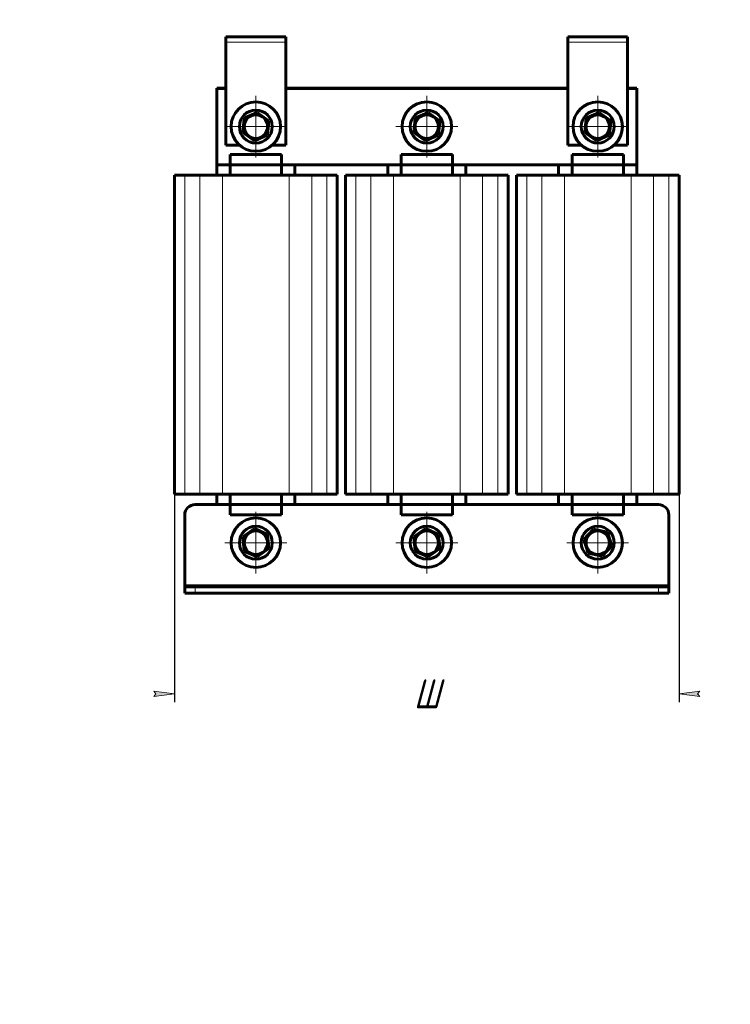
# Model space of a CAD drawing. Header units: millimetres. Extents: x 0 to 297, y 0 to 420.
# Tile 1 of 3: x 0 to 173, y 0 to 239. Entities that reach past the tile are written whole.
import ezdxf

# ---------------------------------------------------------------- set-up
doc = ezdxf.new("R2010")
doc.units = ezdxf.units.MM
for name, pattern in [('K5LT_AXLED', [12, 7.5, -1.5, 1.5, -1.5]), ('K5LT_BASIC', [0]), ('K5LT_THIN', [0])]:
    doc.linetypes.add(name, pattern=pattern)
doc.layers.add('Системный слой', color=7, linetype='Continuous')
doc.styles.add('KDIMTEXTSTYLE', font='GOST_AU.SHX', dxfattribs={"width": 0.96, "oblique": 15, "height": 5})
doc.dimstyles.new('KDIMSTYLE (0.50)', dxfattribs={"dimtxt": 5, "dimasz": 1, "dimexe": 2, "dimexo": 0, "dimgap": 1, "dimtad": 1, "dimlfac": 2, "dimtxsty": 'KDIMTEXTSTYLE', "dimsah": 1, "dimcen": 0, "dimdle": 1, "dimadec": 0, "dimazin": 0, "dimtfac": 0.667, "dimtmove": 0, "dimatfit": 3, "dimfxl": 1, "dimtvp": 1, "dimtolj": 1, "dimtzin": 0, "dimarcsym": 0})

# ---------------------------------------------------------------- blocks, each defined once
blk = doc.blocks.new('U0')
at = {"layer": 'Системный слой', "color": 150, "linetype": 'K5LT_BASIC', "lineweight": 60, "true_color": 0x0080ff}
for p, q in [((50.08, 208.55), (53.36, 208.55)), ((61.3, 208.55), (64.58, 208.55))]:
    blk.add_line(p, q, dxfattribs=at)
blk = doc.blocks.new('U1')
at = {"layer": 'Системный слой', "color": 150, "linetype": 'K5LT_BASIC', "lineweight": 60, "true_color": 0x0080ff}
for p, q in [((133.08, 208.55), (136.36, 208.55)), ((144.3, 208.55), (147.58, 208.55))]:
    blk.add_line(p, q, dxfattribs=at)
blk = doc.blocks.new('U2')
at = {"layer": 'Системный слой', "color": 150, "linetype": 'K5LT_BASIC', "lineweight": 60, "true_color": 0x0080ff}
for p, q in [((51.08, 121.3), (42.58, 121.3)), ((92.58, 121.3), (63.58, 121.3)), ((134.08, 121.3), (105.08, 121.3)), ((155.08, 121.3), (146.58, 121.3))]:
    blk.add_line(p, q, dxfattribs=at)
blk = doc.blocks.new('U3')
at = {"layer": 'Системный слой', "color": 150, "linetype": 'K5LT_BASIC', "lineweight": 60, "true_color": 0x0080ff}
for p, q in [((50.08, 222.3), (47.83, 222.3)), ((133.08, 222.3), (64.58, 222.3)), ((149.83, 222.3), (147.58, 222.3))]:
    blk.add_line(p, q, dxfattribs=at)
blk = doc.blocks.new('U4')
at = {"layer": 'Системный слой', "color": 150, "linetype": 'K5LT_BASIC', "lineweight": 60, "true_color": 0x0080ff}
for p, q in [((47.83, 203.8), (51.08, 203.8)), ((63.58, 203.8), (92.58, 203.8)), ((105.08, 203.8), (134.08, 203.8)), ((146.58, 203.8), (149.83, 203.8))]:
    blk.add_line(p, q, dxfattribs=at)
blk = doc.blocks.new('U5')
at = {"layer": 'Системный слой', "color": 150, "linetype": 'K5LT_BASIC', "lineweight": 60, "true_color": 0x0080ff}
for p, q in [((47.83, 203.8), (47.83, 201.3)), ((47.83, 123.8), (47.83, 121.3))]:
    blk.add_line(p, q, dxfattribs=at)
blk = doc.blocks.new('U6')
at = {"layer": 'Системный слой', "color": 150, "linetype": 'K5LT_BASIC', "lineweight": 60, "true_color": 0x0080ff}
for p, q in [((108.33, 203.8), (108.33, 201.3)), ((108.33, 123.8), (108.33, 121.3))]:
    blk.add_line(p, q, dxfattribs=at)
blk = doc.blocks.new('U7')
at = {"layer": 'Системный слой', "color": 150, "linetype": 'K5LT_BASIC', "lineweight": 60, "true_color": 0x0080ff}
for p, q in [((66.83, 203.8), (66.83, 201.3)), ((66.83, 123.8), (66.83, 121.3))]:
    blk.add_line(p, q, dxfattribs=at)
blk = doc.blocks.new('U8')
at = {"layer": 'Системный слой', "color": 150, "linetype": 'K5LT_BASIC', "lineweight": 60, "true_color": 0x0080ff}
for p, q in [((149.83, 201.3), (149.83, 203.8)), ((149.83, 121.3), (149.83, 123.8))]:
    blk.add_line(p, q, dxfattribs=at)
blk = doc.blocks.new('U9')
at = {"layer": 'Системный слой', "color": 150, "linetype": 'K5LT_BASIC', "lineweight": 60, "true_color": 0x0080ff}
for p, q in [((89.33, 201.3), (89.33, 203.8)), ((89.33, 121.3), (89.33, 123.8))]:
    blk.add_line(p, q, dxfattribs=at)
blk = doc.blocks.new('U10')
at = {"layer": 'Системный слой', "color": 150, "linetype": 'K5LT_BASIC', "lineweight": 60, "true_color": 0x0080ff}
for p, q in [((130.83, 201.3), (130.83, 203.8)), ((130.83, 121.3), (130.83, 123.8))]:
    blk.add_line(p, q, dxfattribs=at)
blk = doc.blocks.new('U11')
at = {"layer": 'Системный слой', "color": 150, "linetype": 'K5LT_BASIC', "lineweight": 60, "true_color": 0x0080ff}
for p, q in [((47.83, 222.35), (50.08, 222.35)), ((64.58, 222.35), (133.08, 222.35)), ((147.58, 222.35), (149.83, 222.35))]:
    blk.add_line(p, q, dxfattribs=at)
blk = doc.blocks.new('KDIMARROW_01')
at = {"layer": 'Системный слой'}
blk.add_hatch(color=0, dxfattribs=at).paths.add_polyline_path([(-5, -0.66), (0, 0), (-5, 0.66), (-4.5, 0)])
at = {"layer": 'Системный слой', "color": 0, "linetype": 'K5LT_THIN', "lineweight": 18}
for p, q in [((-4.5, 0), (-5, 0.66)), ((-5, 0.66), (0, 0)), ((0, 0), (-5, -0.66)), ((-5, -0.66), (-4.5, 0)), ((0, 0), (-1, 0))]:
    blk.add_line(p, q, dxfattribs=at)
blk = doc.blocks.new('U12')
at = {"layer": 'Системный слой', "color": 30, "linetype": 'K5LT_AXLED', "lineweight": 18, "true_color": 0xff8000}
for q in [(57.33, 120.05), (49.33, 112.05), (65.33, 112.05), (57.33, 104.05)]:
    blk.add_line((57.33, 112.05), q, dxfattribs=at)
blk = doc.blocks.new('U13')
at = {"layer": 'Системный слой', "color": 30, "linetype": 'K5LT_AXLED', "lineweight": 18, "true_color": 0xff8000}
for q in [(57.33, 221.05), (49.33, 213.05), (65.33, 213.05), (57.33, 205.05)]:
    blk.add_line((57.33, 213.05), q, dxfattribs=at)
blk = doc.blocks.new('U14')
at = {"layer": 'Системный слой', "color": 30, "linetype": 'K5LT_AXLED', "lineweight": 18, "true_color": 0xff8000}
for q in [(98.83, 120.05), (90.83, 112.05), (106.83, 112.05), (98.83, 104.05)]:
    blk.add_line((98.83, 112.05), q, dxfattribs=at)
blk = doc.blocks.new('U15')
at = {"layer": 'Системный слой', "color": 30, "linetype": 'K5LT_AXLED', "lineweight": 18, "true_color": 0xff8000}
for q in [(98.83, 221.05), (90.83, 213.05), (106.83, 213.05), (98.83, 205.05)]:
    blk.add_line((98.83, 213.05), q, dxfattribs=at)
blk = doc.blocks.new('U16')
at = {"layer": 'Системный слой', "color": 30, "linetype": 'K5LT_AXLED', "lineweight": 18, "true_color": 0xff8000}
for q in [(140.33, 120.05), (132.33, 112.05), (148.33, 112.05), (140.33, 104.05)]:
    blk.add_line((140.33, 112.05), q, dxfattribs=at)
blk = doc.blocks.new('U17')
at = {"layer": 'Системный слой', "color": 30, "linetype": 'K5LT_AXLED', "lineweight": 18, "true_color": 0xff8000}
for q in [(140.33, 221.05), (132.33, 213.05), (148.33, 213.05), (140.33, 205.05)]:
    blk.add_line((140.33, 213.05), q, dxfattribs=at)

msp = doc.modelspace()

# ---------------------------------------------------------------- linework, layer by layer
at = {"layer": 'Системный слой', "color": 150, "linetype": 'K5LT_BASIC', "lineweight": 60, "true_color": 0x0080ff}
for p, q in [((50.0783, 234.7955), (50.0783, 233.5455)), ((50.0783, 234.7955), (64.5783, 234.7955)), ((64.5783, 233.5455), (64.5783, 234.7955)), ((133.0783, 234.7955), (133.0783, 233.5455)), ((133.0783, 234.7955), (147.5783, 234.7955)), ((147.5783, 233.5455), (147.5783, 234.7955)), ((50.0783, 233.5455), (50.0783, 208.5455)), ((64.5783, 208.5455), (64.5783, 233.5455)), ((133.0783, 233.5455), (133.0783, 208.5455)), ((147.5783, 208.5455), (147.5783, 233.5455)), ((47.8283, 222.2955), (47.8283, 222.3455)), ((47.8283, 222.2955), (47.8283, 203.7955)), ((149.8283, 222.2955), (149.8283, 222.3455)), ((149.8283, 203.7955), (149.8283, 222.2955)), ((54.5117, 215.0622), (57.6665, 216.4931)), ((57.6665, 216.4931), (60.483, 214.4764)), ((96.0117, 215.0622), (99.1665, 216.4931)), ((99.1665, 216.4931), (101.983, 214.4764)), ((137.5117, 215.0622), (140.6665, 216.4931)), ((140.6665, 216.4931), (143.483, 214.4764)), ((54.1735, 211.6147), (54.5117, 215.0622)), ((60.483, 214.4764), (60.1448, 211.0288)), ((95.6735, 211.6147), (96.0117, 215.0622)), ((101.983, 214.4764), (101.6448, 211.0288)), ((137.1735, 211.6147), (137.5117, 215.0622)), ((143.483, 214.4764), (143.1448, 211.0288)), ((56.99, 209.598), (54.1735, 211.6147)), ((60.1448, 211.0288), (56.99, 209.598)), ((98.49, 209.598), (95.6735, 211.6147)), ((101.6448, 211.0288), (98.49, 209.598)), ((139.99, 209.598), (137.1735, 211.6147)), ((143.1448, 211.0288), (139.99, 209.598)), ((51.0783, 206.2955), (63.5783, 206.2955)), ((51.0783, 203.7955), (51.0783, 206.2955)), ((63.5783, 203.7955), (63.5783, 206.2955)), ((92.5783, 206.2955), (105.0783, 206.2955)), ((92.5783, 203.7955), (92.5783, 206.2955)), ((105.0783, 203.7955), (105.0783, 206.2955)), ((134.0783, 206.2955), (146.5783, 206.2955)), ((134.0783, 203.7955), (134.0783, 206.2955)), ((146.5783, 203.7955), (146.5783, 206.2955)), ((51.0783, 203.7955), (63.5783, 203.7955)), ((51.0783, 201.2955), (51.0783, 203.7955)), ((63.5783, 203.7955), (63.5783, 201.2955)), ((92.5783, 203.7955), (105.0783, 203.7955)), ((92.5783, 201.2955), (92.5783, 203.7955)), ((105.0783, 203.7955), (105.0783, 201.2955)), ((134.0783, 203.7955), (146.5783, 203.7955)), ((134.0783, 201.2955), (134.0783, 203.7955)), ((146.5783, 203.7955), (146.5783, 201.2955)), ((37.5783, 123.7955), (37.5783, 201.2955)), ((37.5783, 201.2955), (40.0953, 201.2955)), ((40.0953, 201.2955), (43.768, 201.2955)), ((43.768, 201.2955), (49.2509, 201.2955)), ((49.2509, 201.2955), (65.4056, 201.2955)), ((65.4056, 201.2955), (70.8886, 201.2955)), ((70.8886, 201.2955), (74.5612, 201.2955)), ((74.5612, 201.2955), (77.0783, 201.2955)), ((77.0783, 123.7955), (77.0783, 201.2955)), ((79.0783, 123.7955), (79.0783, 201.2955)), ((79.0783, 201.2955), (81.5953, 201.2955)), ((81.5953, 201.2955), (85.268, 201.2955)), ((85.268, 201.2955), (90.7509, 201.2955)), ((90.7509, 201.2955), (106.9056, 201.2955)), ((106.9056, 201.2955), (112.3886, 201.2955)), ((112.3886, 201.2955), (116.0612, 201.2955)), ((116.0612, 201.2955), (118.5783, 201.2955)), ((118.5783, 123.7955), (118.5783, 201.2955)), ((120.5783, 123.7955), (120.5783, 201.2955)), ((120.5783, 201.2955), (123.0953, 201.2955)), ((123.0953, 201.2955), (126.768, 201.2955)), ((126.768, 201.2955), (132.2509, 201.2955)), ((132.2509, 201.2955), (148.4056, 201.2955)), ((148.4056, 201.2955), (153.8886, 201.2955)), ((153.8886, 201.2955), (157.5612, 201.2955)), ((157.5612, 201.2955), (160.0783, 201.2955)), ((160.0783, 123.7955), (160.0783, 201.2955)), ((37.5783, 123.7955), (40.0953, 123.7955)), ((40.0953, 123.7955), (43.768, 123.7955)), ((43.768, 123.7955), (49.2509, 123.7955)), ((49.2509, 123.7955), (65.4056, 123.7955)), ((51.0783, 121.2955), (51.0783, 123.7955)), ((63.5783, 123.7955), (63.5783, 121.2955)), ((65.4056, 123.7955), (70.8886, 123.7955)), ((70.8886, 123.7955), (74.5612, 123.7955)), ((74.5612, 123.7955), (77.0783, 123.7955)), ((79.0783, 123.7955), (81.5953, 123.7955)), ((81.5953, 123.7955), (85.268, 123.7955)), ((85.268, 123.7955), (90.7509, 123.7955)), ((90.7509, 123.7955), (106.9056, 123.7955)), ((92.5783, 121.2955), (92.5783, 123.7955)), ((105.0783, 123.7955), (105.0783, 121.2955)), ((106.9056, 123.7955), (112.3886, 123.7955)), ((112.3886, 123.7955), (116.0612, 123.7955)), ((116.0612, 123.7955), (118.5783, 123.7955)), ((120.5783, 123.7955), (123.0953, 123.7955)), ((123.0953, 123.7955), (126.768, 123.7955)), ((126.768, 123.7955), (132.2509, 123.7955)), ((132.2509, 123.7955), (148.4056, 123.7955)), ((134.0783, 121.2955), (134.0783, 123.7955)), ((146.5783, 123.7955), (146.5783, 121.2955)), ((148.4056, 123.7955), (153.8886, 123.7955)), ((153.8886, 123.7955), (157.5612, 123.7955)), ((157.5612, 123.7955), (160.0783, 123.7955)), ((51.0783, 121.2955), (51.0783, 118.7955)), ((63.5783, 121.2955), (51.0783, 121.2955)), ((63.5783, 121.2955), (63.5783, 118.7955)), ((92.5783, 121.2955), (92.5783, 118.7955)), ((105.0783, 121.2955), (92.5783, 121.2955)), ((105.0783, 121.2955), (105.0783, 118.7955)), ((134.0783, 121.2955), (134.0783, 118.7955)), ((146.5783, 121.2955), (134.0783, 121.2955)), ((146.5783, 121.2955), (146.5783, 118.7955)), ((40.0783, 118.7955), (40.0783, 101.7955)), ((63.5783, 118.7955), (51.0783, 118.7955)), ((105.0783, 118.7955), (92.5783, 118.7955)), ((146.5783, 118.7955), (134.0783, 118.7955)), ((157.5783, 101.7955), (157.5783, 118.7955)), ((54.1735, 113.4764), (56.99, 115.4931)), ((56.99, 115.4931), (60.1448, 114.0622)), ((95.6735, 113.4764), (98.49, 115.4931)), ((98.49, 115.4931), (101.6448, 114.0622)), ((136.9443, 112.7865), (139.278, 115.3466)), ((139.278, 115.3466), (142.6619, 114.6056)), ((54.5117, 110.0288), (54.1735, 113.4764)), ((60.1448, 114.0622), (60.483, 110.6147)), ((96.0117, 110.0288), (95.6735, 113.4764)), ((101.6448, 114.0622), (101.983, 110.6147)), ((137.9946, 109.4855), (136.9443, 112.7865)), ((142.6619, 114.6056), (143.7122, 111.3045)), ((57.6665, 108.598), (54.5117, 110.0288)), ((60.483, 110.6147), (57.6665, 108.598)), ((99.1665, 108.598), (96.0117, 110.0288)), ((101.983, 110.6147), (99.1665, 108.598)), ((143.7122, 111.3045), (141.3785, 108.7445)), ((141.3785, 108.7445), (137.9946, 109.4855)), ((40.0783, 101.7955), (40.0783, 101.2955)), ((40.0783, 101.2955), (42.5783, 101.2955)), ((40.0783, 99.7955), (40.0783, 101.2955)), ((42.5783, 101.2955), (155.0783, 101.2955)), ((155.0783, 101.2955), (157.5783, 101.2955)), ((157.5783, 101.2955), (157.5783, 101.7955)), ((157.5783, 99.7955), (157.5783, 101.2955)), ((40.0783, 99.7955), (42.5783, 99.7955)), ((42.5783, 99.7955), (155.0783, 99.7955)), ((155.0783, 99.7955), (157.5783, 99.7955))]:
    msp.add_line(p, q, dxfattribs=at)
at = {"layer": 'Системный слой', "color": 7, "linetype": 'K5LT_THIN', "lineweight": 18}
for p, q in [((64.5783, 233.5455), (50.0783, 233.5455)), ((147.5783, 233.5455), (133.0783, 233.5455)), ((40.0953, 123.7955), (40.0953, 201.2955)), ((43.768, 123.7955), (43.768, 201.2955)), ((49.2509, 123.7955), (49.2509, 201.2955)), ((65.4056, 123.7955), (65.4056, 201.2955)), ((70.8886, 123.7955), (70.8886, 201.2955)), ((74.5612, 123.7955), (74.5612, 201.2955)), ((81.5953, 123.7955), (81.5953, 201.2955)), ((85.268, 123.7955), (85.268, 201.2955)), ((90.7509, 123.7955), (90.7509, 201.2955)), ((106.9056, 123.7955), (106.9056, 201.2955)), ((112.3886, 123.7955), (112.3886, 201.2955)), ((116.0612, 123.7955), (116.0612, 201.2955)), ((123.0953, 123.7955), (123.0953, 201.2955)), ((126.768, 123.7955), (126.768, 201.2955)), ((132.2509, 123.7955), (132.2509, 201.2955)), ((148.4056, 123.7955), (148.4056, 201.2955)), ((153.8886, 123.7955), (153.8886, 201.2955)), ((157.5612, 123.7955), (157.5612, 201.2955)), ((157.5783, 101.7955), (40.0783, 101.7955)), ((42.5783, 99.7955), (42.5783, 101.2955)), ((155.0783, 99.7955), (155.0783, 101.2955))]:
    msp.add_line(p, q, dxfattribs=at)
at = {"layer": 'Системный слой', "color": 150, "linetype": 'K5LT_BASIC', "lineweight": 60, "true_color": 0x0080ff}
for centre, radius in [((57.3283, 213.0455), 6), ((98.8283, 213.0455), 6), ((140.3283, 213.0455), 6), ((57.3283, 213.0455), 4), ((57.3283, 213.0455), 2.85), ((98.8283, 213.0455), 4), ((98.8283, 213.0455), 2.85), ((140.3283, 213.0455), 4), ((140.3283, 213.0455), 2.85), ((57.3283, 112.0455), 6), ((98.8283, 112.0455), 6), ((140.3283, 112.0455), 6), ((57.3283, 112.0455), 4), ((57.3283, 112.0455), 2.85), ((98.8283, 112.0455), 4), ((98.8283, 112.0455), 2.85), ((140.3283, 112.0455), 4), ((140.3283, 112.0455), 2.85)]:
    msp.add_circle(centre, radius, dxfattribs=at)
for centre, start, end in [((42.5783, 118.7955), 90, 180), ((155.0783, 118.7955), 0, 90)]:
    msp.add_arc(centre, 2.5, start, end, dxfattribs=at)

# ---------------------------------------------------------------- block references
at = {"layer": 'Системный слой'}
for name in ['U11', 'U3', 'U13', 'U15', 'U17', 'U0', 'U1', 'U4', 'U5', 'U7', 'U9', 'U6', 'U10', 'U8', 'U2', 'U12', 'U14', 'U16']:
    msp.add_blockref(name, (0, 0), dxfattribs=at)

# ---------------------------------------------------------------- dimensions: what is measured, and where the dimension line sits
at = {"layer": 'Системный слой', "color": 7}
msp.add_linear_dim(base=(181.084, 234.7955), p1=(201.3309, 99.7955), p2=(216.3309, 234.7955), angle=90, location=(181.084, 167.2955), text='\\H7.0;\\W0.965;\\Q15;\\H7.0;\\W0.965;\\Q15;\\Q15;В', dimstyle='KDIMSTYLE (0.50)', override={"dimexo": 0, "dimblk1": 'KDIMARROW_01', "dimblk2": 'KDIMARROW_01', "dimse1": 0, "dimse2": 0, "dimclrt": 7, "dimtolj": 1}, dxfattribs=at).render()
msp.add_linear_dim(base=(37.5783, 75.3592), p1=(160.0783, 123.7955), p2=(37.5783, 123.7955), location=(98.8283, 75.3592), text='\\H7.0;\\W0.965;\\Q15;\\H7.0;\\W0.965;\\Q15;\\Q15;Ш', dimstyle='KDIMSTYLE (0.50)', override={"dimexo": 0, "dimblk1": 'KDIMARROW_01', "dimblk2": 'KDIMARROW_01', "dimse1": 0, "dimse2": 0, "dimclrt": 7, "dimtolj": 1}, dxfattribs=at).render()

doc.saveas('drawing.dxf')
